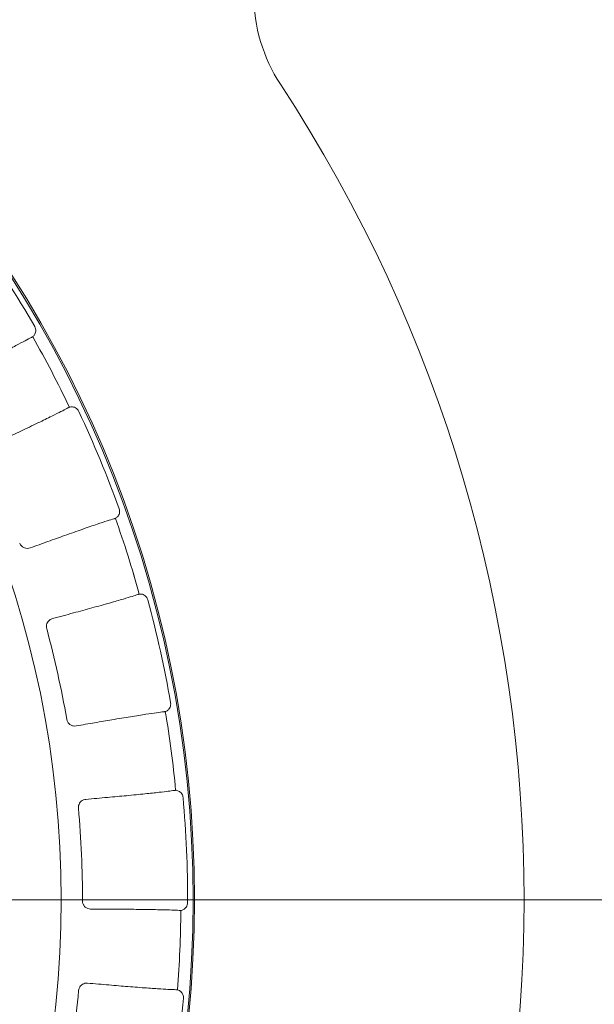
# Model space of a CAD drawing. Header units: centimetres. Extents: x -9388 to 91680, y -1419244 to 50347.
# Tile 162 of 183: x 45259 to 45329, y -689512 to -689391. Entities that reach past the tile are written whole.
import ezdxf

# ---------------------------------------------------------------- set-up
doc = ezdxf.new("R2010")
doc.units = ezdxf.units.CM
doc.layers.add('! wpusty dachowe_Nr_pióra__1', color=7, linetype='Continuous', lineweight=13)
doc.layers.add('Q_podkład', color=8, linetype='Continuous', lineweight=9)
doc.layers.add('Q_kd_wpusty', color=7, linetype='Continuous', lineweight=15, true_color=0x009901)

# ---------------------------------------------------------------- blocks, each defined once
blk = doc.blocks.new('PAB.02_RZUT DACHU')
at = {"layer": '! wpusty dachowe_Nr_pióra__1', "color": 8, "linetype": 'Continuous'}
blk.add_arc((45137.87, -709499.06), 142.08, 270, 90, dxfattribs=at)
blk = doc.blocks.new('A$C674D9795')
at = {"layer": 'Q_kd_wpusty', "linetype": 'Continuous', "ltscale": 0.5}
blk.add_line((0.5, 0), (25, 0), dxfattribs=at)
blk.add_line((0.5, 0), (25, 0), dxfattribs=at)
at = {"layer": 'Q_kd_wpusty', "linetype": 'Continuous'}
for radius in [25, 25, 14.191, 14.191, 12.574, 12.574]:
    blk.add_circle((0, 0), radius, dxfattribs=at)
for centre, radius, start, end in [((16.935, 11.103), 2, 180, 213.2488), ((16.935, 11.103), 2, 180, 213.2488), ((0, 0), 18.25, 326.7512, 33.2488), ((0, 0), 18.25, 326.7512, 33.2488), ((0, 0), 14.124, 29.8629, 35.1018), ((0, 0), 14.124, 29.8629, 35.1018), ((0, 0), 14.042, 25.4941, 29.4706), ((0, 0), 14.042, 25.494, 29.4707), ((0, 0), 14.042, 25.4941, 29.4706), ((0, 0), 14.042, 25.494, 29.4707), ((0, 0), 14.124, 19.8629, 25.1018), ((0, 0), 14.124, 19.8629, 25.1018), ((0, 0), 14.042, 15.494, 19.4707), ((0, 0), 14.042, 15.494, 19.4707), ((0, 0), 14.042, 15.4941, 19.4706), ((0, 0), 14.042, 15.4941, 19.4706), ((0, 0), 14.124, 9.8629, 15.1018), ((0, 0), 14.124, 9.8629, 15.1018), ((0, 0), 12.835, 9.9408, 15.0239), ((0, 0), 12.835, 9.9408, 15.0239), ((0, 0), 14.042, 5.4941, 9.4706), ((0, 0), 14.042, 5.4941, 9.4706), ((0, 0), 14.042, 5.494, 9.4707), ((0, 0), 14.042, 5.494, 9.4707), ((0, 0), 14.124, 359.8629, 5.1018), ((0, 0), 14.124, 359.8629, 5.1018), ((0, 0), 12.835, 359.9408, 5.0239), ((0, 0), 12.835, 359.9408, 5.0239), ((0, 0), 14.042, 355.4941, 359.4706), ((0, 0), 14.042, 355.4941, 359.4706), ((0, 0), 14.042, 355.494, 359.4707), ((0, 0), 14.042, 355.494, 359.4707), ((0, 0), 12.835, 349.9408, 355.0239), ((0, 0), 12.835, 349.9408, 355.0239), ((0, 0), 14.124, 349.8629, 355.1018), ((0, 0), 14.124, 349.8629, 355.1018)]:
    blk.add_arc(centre, radius, start, end, dxfattribs=at)
for points, knots in [([(12.249, 7.033), (12.253, 7.024), (12.261, 7.006), (12.263, 6.977), (12.257, 6.951), (12.247, 6.93), (12.235, 6.916), (12.228, 6.91), (12.226, 6.909), (12.225, 6.908)], [0, 0, 0, 0, 0.149279, 0.298681, 0.445257, 0.59208, 0.755032, 0.952728, 1, 1, 1, 1]), ([(12.249, 7.033), (12.253, 7.024), (12.261, 7.006), (12.263, 6.977), (12.257, 6.951), (12.247, 6.93), (12.235, 6.916), (12.228, 6.91), (12.226, 6.909), (12.225, 6.908)], [0, 0, 0, 0, 0.149279, 0.298681, 0.445257, 0.59208, 0.755032, 0.952728, 1, 1, 1, 1]), ([(11.259, 6.369), (11.328, 6.408), (11.468, 6.489), (11.669, 6.604), (11.861, 6.712), (12.02, 6.8), (12.14, 6.865), (12.185, 6.887), (12.207, 6.898)], [0, 0, 0, 0, 0.147689, 0.298189, 0.478942, 0.664937, 0.830472, 1, 1, 1, 1]), ([(11.259, 6.369), (11.328, 6.408), (11.468, 6.489), (11.669, 6.604), (11.861, 6.712), (12.02, 6.8), (12.14, 6.865), (12.185, 6.887), (12.207, 6.898)], [0, 0, 0, 0, 0.147689, 0.298189, 0.478942, 0.664937, 0.830472, 1, 1, 1, 1]), ([(12.225, 6.908), (12.225, 6.908), (12.225, 6.908), (12.225, 6.908), (12.225, 6.908), (12.225, 6.908), (12.225, 6.908)], [0, 0, 0, 0, 1, 1, 1, 1.000004, 1.000004, 1.000004, 1.000004]), ([(12.225, 6.908), (12.225, 6.908), (12.225, 6.908), (12.225, 6.908), (12.225, 6.908), (12.225, 6.908), (12.225, 6.908)], [0, 0, 0, 0, 1, 1, 1, 1.000004, 1.000004, 1.000004, 1.000004]), ([(12.674, 6.044), (12.675, 6.044), (12.675, 6.044), (12.675, 6.044), (12.675, 6.044), (12.674, 6.044), (12.674, 6.044)], [0, 0, 0, 0, 1, 1, 1, 1.000004, 1.000004, 1.000004, 1.000004]), ([(12.674, 6.044), (12.675, 6.044), (12.675, 6.044), (12.675, 6.044), (12.675, 6.044), (12.674, 6.044), (12.674, 6.044)], [0, 0, 0, 0, 1, 1, 1, 1.000004, 1.000004, 1.000004, 1.000004]), ([(12.675, 6.044), (12.679, 6.045), (12.685, 6.048), (12.71, 6.049), (12.736, 6.044), (12.761, 6.03), (12.78, 6.012), (12.787, 5.998), (12.79, 5.992)], [0, 0, 0, 0, 0.258468, 0.444789, 0.600483, 0.756654, 0.902486, 1, 1, 1, 1]), ([(12.675, 6.044), (12.679, 6.045), (12.685, 6.048), (12.71, 6.049), (12.736, 6.044), (12.761, 6.03), (12.78, 6.012), (12.787, 5.998), (12.79, 5.992)], [0, 0, 0, 0, 0.258468, 0.444789, 0.600483, 0.756654, 0.902486, 1, 1, 1, 1]), ([(12.656, 6.035), (12.637, 6.025), (12.599, 6.004), (12.492, 5.95), (12.34, 5.876), (12.144, 5.781), (11.922, 5.676), (11.76, 5.601), (11.678, 5.563)], [0, 0, 0, 0, 0.149732, 0.302395, 0.483165, 0.669178, 0.832668, 1, 1, 1, 1]), ([(12.656, 6.035), (12.637, 6.025), (12.599, 6.004), (12.492, 5.95), (12.34, 5.876), (12.144, 5.781), (11.922, 5.676), (11.76, 5.601), (11.678, 5.563)], [0, 0, 0, 0, 0.149732, 0.302395, 0.483165, 0.669178, 0.832668, 1, 1, 1, 1]), ([(13.284, 4.799), (13.287, 4.789), (13.292, 4.77), (13.288, 4.741), (13.278, 4.717), (13.264, 4.699), (13.25, 4.686), (13.242, 4.682), (13.24, 4.681), (13.239, 4.681)], [0, 0, 0, 0, 0.149279, 0.298682, 0.445258, 0.59208, 0.755032, 0.952729, 1, 1, 1, 1]), ([(13.284, 4.799), (13.287, 4.789), (13.292, 4.77), (13.288, 4.741), (13.278, 4.717), (13.264, 4.699), (13.25, 4.686), (13.242, 4.682), (13.24, 4.681), (13.239, 4.681)], [0, 0, 0, 0, 0.149279, 0.298682, 0.445258, 0.59208, 0.755032, 0.952729, 1, 1, 1, 1]), ([(12.194, 4.317), (12.268, 4.344), (12.417, 4.398), (12.634, 4.475), (12.841, 4.549), (13.015, 4.609), (13.147, 4.652), (13.195, 4.667), (13.22, 4.674)], [0, 0, 0, 0, 0.145541, 0.29377, 0.474523, 0.660519, 0.828184, 1, 1, 1, 1]), ([(12.194, 4.317), (12.268, 4.344), (12.417, 4.398), (12.634, 4.475), (12.841, 4.549), (13.015, 4.609), (13.147, 4.652), (13.195, 4.667), (13.22, 4.674)], [0, 0, 0, 0, 0.145541, 0.29377, 0.474523, 0.660519, 0.828184, 1, 1, 1, 1]), ([(13.239, 4.681), (13.239, 4.681), (13.239, 4.68), (13.239, 4.68), (13.239, 4.68), (13.239, 4.681), (13.239, 4.681)], [0, 0, 0, 0, 1, 1, 1, 1.000004, 1.000004, 1.000004, 1.000004]), ([(13.239, 4.681), (13.239, 4.681), (13.239, 4.68), (13.239, 4.68), (13.239, 4.68), (13.239, 4.681), (13.239, 4.681)], [0, 0, 0, 0, 1, 1, 1, 1.000004, 1.000004, 1.000004, 1.000004]), ([(12.194, 4.317), (12.182, 4.314), (12.159, 4.308), (12.122, 4.316), (12.091, 4.335), (12.073, 4.358), (12.067, 4.373), (12.065, 4.377)], [0, 0, 0, 0, 0.240567, 0.481597, 0.708704, 0.916759, 1, 1, 1, 1]), ([(12.194, 4.317), (12.182, 4.314), (12.159, 4.308), (12.122, 4.316), (12.091, 4.335), (12.073, 4.358), (12.067, 4.373), (12.065, 4.377)], [0, 0, 0, 0, 0.240567, 0.481597, 0.708704, 0.916759, 1, 1, 1, 1]), ([(13.512, 3.746), (13.492, 3.739), (13.45, 3.725), (13.335, 3.69), (13.173, 3.643), (12.963, 3.585), (12.726, 3.52), (12.554, 3.474), (12.467, 3.45)], [0, 0, 0, 0, 0.149732, 0.302395, 0.483165, 0.669178, 0.832668, 1, 1, 1, 1]), ([(13.512, 3.746), (13.492, 3.739), (13.45, 3.725), (13.335, 3.69), (13.173, 3.643), (12.963, 3.585), (12.726, 3.52), (12.554, 3.474), (12.467, 3.45)], [0, 0, 0, 0, 0.149732, 0.302395, 0.483165, 0.669178, 0.832668, 1, 1, 1, 1]), ([(13.531, 3.751), (13.532, 3.751), (13.532, 3.751), (13.532, 3.751), (13.532, 3.751), (13.531, 3.751), (13.531, 3.751)], [0, 0, 0, 0, 1, 1, 1, 1.000004, 1.000004, 1.000004, 1.000004]), ([(13.531, 3.751), (13.532, 3.751), (13.532, 3.751), (13.532, 3.751), (13.532, 3.751), (13.531, 3.751), (13.531, 3.751)], [0, 0, 0, 0, 1, 1, 1, 1.000004, 1.000004, 1.000004, 1.000004]), ([(13.532, 3.751), (13.536, 3.752), (13.543, 3.753), (13.567, 3.75), (13.592, 3.74), (13.614, 3.723), (13.629, 3.701), (13.635, 3.686), (13.637, 3.68)], [0, 0, 0, 0, 0.258469, 0.444791, 0.600485, 0.756655, 0.902489, 1, 1, 1, 1]), ([(13.532, 3.751), (13.536, 3.752), (13.543, 3.753), (13.567, 3.75), (13.592, 3.74), (13.614, 3.723), (13.629, 3.701), (13.635, 3.686), (13.637, 3.68)], [0, 0, 0, 0, 0.258469, 0.444791, 0.600485, 0.756655, 0.902489, 1, 1, 1, 1]), ([(12.396, 3.327), (12.394, 3.338), (12.391, 3.359), (12.398, 3.39), (12.414, 3.418), (12.438, 3.44), (12.457, 3.447), (12.467, 3.45)], [0, 0, 0, 0, 0.19321, 0.386195, 0.585283, 0.798593, 1, 1, 1, 1]), ([(12.396, 3.327), (12.394, 3.338), (12.391, 3.359), (12.398, 3.39), (12.414, 3.418), (12.438, 3.44), (12.457, 3.447), (12.467, 3.45)], [0, 0, 0, 0, 0.19321, 0.386195, 0.585283, 0.798593, 1, 1, 1, 1]), ([(13.916, 2.419), (13.916, 2.41), (13.918, 2.39), (13.91, 2.362), (13.896, 2.34), (13.879, 2.324), (13.862, 2.314), (13.854, 2.311), (13.851, 2.311), (13.851, 2.311)], [0, 0, 0, 0, 0.149281, 0.298681, 0.445258, 0.59208, 0.755032, 0.952728, 1, 1, 1, 1]), ([(13.916, 2.419), (13.916, 2.41), (13.918, 2.39), (13.91, 2.362), (13.896, 2.34), (13.879, 2.324), (13.862, 2.314), (13.854, 2.311), (13.851, 2.311), (13.851, 2.311)], [0, 0, 0, 0, 0.149281, 0.298681, 0.445258, 0.59208, 0.755032, 0.952728, 1, 1, 1, 1]), ([(12.758, 2.134), (12.835, 2.147), (12.989, 2.174), (13.215, 2.213), (13.432, 2.249), (13.615, 2.278), (13.754, 2.298), (13.805, 2.304), (13.831, 2.307)], [0, 0, 0, 0, 0.143659, 0.289899, 0.470653, 0.65665, 0.826176, 1, 1, 1, 1]), ([(12.758, 2.134), (12.835, 2.147), (12.989, 2.174), (13.215, 2.213), (13.432, 2.249), (13.615, 2.278), (13.754, 2.298), (13.805, 2.304), (13.831, 2.307)], [0, 0, 0, 0, 0.143659, 0.289899, 0.470653, 0.65665, 0.826176, 1, 1, 1, 1]), ([(13.851, 2.311), (13.851, 2.31), (13.85, 2.31), (13.85, 2.31), (13.85, 2.31), (13.851, 2.311), (13.851, 2.311)], [0, 0, 0, 0, 1, 1, 1, 1.000004, 1.000004, 1.000004, 1.000004]), ([(13.851, 2.311), (13.851, 2.31), (13.85, 2.31), (13.85, 2.31), (13.85, 2.31), (13.851, 2.311), (13.851, 2.311)], [0, 0, 0, 0, 1, 1, 1, 1.000004, 1.000004, 1.000004, 1.000004]), ([(12.758, 2.134), (12.746, 2.133), (12.722, 2.131), (12.687, 2.145), (12.66, 2.17), (12.647, 2.196), (12.643, 2.211), (12.642, 2.216)], [0, 0, 0, 0, 0.240567, 0.481599, 0.708702, 0.916759, 1, 1, 1, 1]), ([(12.758, 2.134), (12.746, 2.133), (12.722, 2.131), (12.687, 2.145), (12.66, 2.17), (12.647, 2.196), (12.643, 2.211), (12.642, 2.216)], [0, 0, 0, 0, 0.240567, 0.481599, 0.708702, 0.916759, 1, 1, 1, 1]), ([(13.957, 1.342), (13.936, 1.339), (13.892, 1.333), (13.773, 1.319), (13.605, 1.301), (13.389, 1.279), (13.144, 1.257), (12.966, 1.241), (12.876, 1.233)], [0, 0, 0, 0, 0.149732, 0.302395, 0.483165, 0.669178, 0.832668, 1, 1, 1, 1]), ([(13.957, 1.342), (13.936, 1.339), (13.892, 1.333), (13.773, 1.319), (13.605, 1.301), (13.389, 1.279), (13.144, 1.257), (12.966, 1.241), (12.876, 1.233)], [0, 0, 0, 0, 0.149732, 0.302395, 0.483165, 0.669178, 0.832668, 1, 1, 1, 1]), ([(13.977, 1.344), (13.977, 1.344), (13.977, 1.344), (13.978, 1.344), (13.978, 1.344), (13.977, 1.344), (13.977, 1.344)], [0, 0, 0, 0, 1, 1, 1, 1.000004, 1.000004, 1.000004, 1.000004]), ([(13.977, 1.344), (13.977, 1.344), (13.977, 1.344), (13.978, 1.344), (13.978, 1.344), (13.977, 1.344), (13.977, 1.344)], [0, 0, 0, 0, 1, 1, 1, 1.000004, 1.000004, 1.000004, 1.000004]), ([(13.978, 1.344), (13.982, 1.344), (13.989, 1.344), (14.012, 1.337), (14.035, 1.323), (14.054, 1.302), (14.065, 1.278), (14.067, 1.262), (14.068, 1.256)], [0, 0, 0, 0, 0.258467, 0.44479, 0.600487, 0.756654, 0.902488, 1, 1, 1, 1]), ([(13.978, 1.344), (13.982, 1.344), (13.989, 1.344), (14.012, 1.337), (14.035, 1.323), (14.054, 1.302), (14.065, 1.278), (14.067, 1.262), (14.068, 1.256)], [0, 0, 0, 0, 0.258467, 0.44479, 0.600487, 0.756654, 0.902488, 1, 1, 1, 1]), ([(12.786, 1.124), (12.786, 1.135), (12.786, 1.156), (12.798, 1.186), (12.819, 1.211), (12.846, 1.228), (12.867, 1.231), (12.876, 1.233)], [0, 0, 0, 0, 0.193211, 0.386196, 0.585281, 0.798593, 1, 1, 1, 1]), ([(12.786, 1.124), (12.786, 1.135), (12.786, 1.156), (12.798, 1.186), (12.819, 1.211), (12.846, 1.228), (12.867, 1.231), (12.876, 1.233)], [0, 0, 0, 0, 0.193211, 0.386196, 0.585281, 0.798593, 1, 1, 1, 1]), ([(12.935, -0.114), (12.923, -0.113), (12.899, -0.11), (12.867, -0.09), (12.845, -0.061), (12.836, -0.034), (12.835, -0.018), (12.835, -0.013)], [0, 0, 0, 0, 0.240566, 0.481601, 0.708704, 0.916759, 1, 1, 1, 1]), ([(12.935, -0.114), (12.923, -0.113), (12.899, -0.11), (12.867, -0.09), (12.845, -0.061), (12.836, -0.034), (12.835, -0.018), (12.835, -0.013)], [0, 0, 0, 0, 0.240566, 0.481601, 0.708704, 0.916759, 1, 1, 1, 1]), ([(12.935, -0.114), (13.012, -0.114), (13.167, -0.114), (13.394, -0.115), (13.614, -0.118), (13.801, -0.121), (13.943, -0.125), (13.995, -0.128), (14.021, -0.129)], [0, 0, 0, 0, 0.141894, 0.286274, 0.467028, 0.653025, 0.824295, 1, 1, 1, 1]), ([(12.935, -0.114), (13.012, -0.114), (13.167, -0.114), (13.394, -0.115), (13.614, -0.118), (13.801, -0.121), (13.943, -0.125), (13.995, -0.128), (14.021, -0.129)], [0, 0, 0, 0, 0.141894, 0.286274, 0.467028, 0.653025, 0.824295, 1, 1, 1, 1]), ([(14.124, -0.034), (14.123, -0.044), (14.122, -0.063), (14.109, -0.089), (14.091, -0.109), (14.071, -0.121), (14.054, -0.128), (14.045, -0.13), (14.042, -0.13), (14.042, -0.13)], [0, 0, 0, 0, 0.149282, 0.298681, 0.445257, 0.59208, 0.755033, 0.95273, 1, 1, 1, 1]), ([(14.124, -0.034), (14.123, -0.044), (14.122, -0.063), (14.109, -0.089), (14.091, -0.109), (14.071, -0.121), (14.054, -0.128), (14.045, -0.13), (14.042, -0.13), (14.042, -0.13)], [0, 0, 0, 0, 0.149282, 0.298681, 0.445257, 0.59208, 0.755033, 0.95273, 1, 1, 1, 1]), ([(14.042, -0.13), (14.041, -0.13), (14.041, -0.13), (14.041, -0.13), (14.041, -0.13), (14.042, -0.13), (14.042, -0.13)], [0, 0, 0, 0, 1, 1, 1, 1.000004, 1.000004, 1.000004, 1.000004]), ([(14.042, -0.13), (14.041, -0.13), (14.041, -0.13), (14.041, -0.13), (14.041, -0.13), (14.042, -0.13), (14.042, -0.13)], [0, 0, 0, 0, 1, 1, 1, 1.000004, 1.000004, 1.000004, 1.000004]), ([(12.787, -1.113), (12.788, -1.103), (12.792, -1.082), (12.81, -1.054), (12.835, -1.034), (12.864, -1.022), (12.885, -1.022), (12.895, -1.022)], [0, 0, 0, 0, 0.19321, 0.386197, 0.585284, 0.798591, 1, 1, 1, 1]), ([(12.787, -1.113), (12.788, -1.103), (12.792, -1.082), (12.81, -1.054), (12.835, -1.034), (12.864, -1.022), (12.885, -1.022), (12.895, -1.022)], [0, 0, 0, 0, 0.19321, 0.386197, 0.585284, 0.798591, 1, 1, 1, 1]), ([(13.978, -1.102), (13.957, -1.101), (13.913, -1.1), (13.793, -1.093), (13.625, -1.082), (13.407, -1.065), (13.163, -1.045), (12.985, -1.029), (12.895, -1.022)], [0, 0, 0, 0, 0.149732, 0.302395, 0.483165, 0.669178, 0.832667, 1, 1, 1, 1]), ([(13.978, -1.102), (13.957, -1.101), (13.913, -1.1), (13.793, -1.093), (13.625, -1.082), (13.407, -1.065), (13.163, -1.045), (12.985, -1.029), (12.895, -1.022)], [0, 0, 0, 0, 0.149732, 0.302395, 0.483165, 0.669178, 0.832667, 1, 1, 1, 1]), ([(13.998, -1.103), (13.998, -1.103), (13.999, -1.103), (13.999, -1.103), (13.999, -1.103), (13.998, -1.103), (13.998, -1.103)], [0, 0, 0, 0, 1, 1, 1, 1.000004, 1.000004, 1.000004, 1.000004]), ([(13.998, -1.103), (13.998, -1.103), (13.999, -1.103), (13.999, -1.103), (13.999, -1.103), (13.998, -1.103), (13.998, -1.103)], [0, 0, 0, 0, 1, 1, 1, 1.000004, 1.000004, 1.000004, 1.000004]), ([(13.999, -1.103), (14.003, -1.104), (14.01, -1.105), (14.032, -1.116), (14.051, -1.134), (14.066, -1.158), (14.073, -1.184), (14.073, -1.2), (14.073, -1.206)], [0, 0, 0, 0, 0.258469, 0.444789, 0.600485, 0.756655, 0.902489, 1, 1, 1, 1]), ([(13.999, -1.103), (14.003, -1.104), (14.01, -1.105), (14.032, -1.116), (14.051, -1.134), (14.066, -1.158), (14.073, -1.184), (14.073, -1.2), (14.073, -1.206)], [0, 0, 0, 0, 0.258469, 0.444789, 0.600485, 0.756655, 0.902489, 1, 1, 1, 1])]:
    blk.add_open_spline(points, degree=3, knots=knots, dxfattribs=at)
for points in [[(12.225, 6.908), (12.207, 6.898)], [(12.225, 6.908), (12.207, 6.898)], [(12.656, 6.035), (12.674, 6.044)], [(12.656, 6.035), (12.674, 6.044)], [(13.239, 4.68), (13.22, 4.674)], [(13.239, 4.68), (13.22, 4.674)], [(13.512, 3.746), (13.531, 3.751)], [(13.512, 3.746), (13.531, 3.751)], [(13.85, 2.31), (13.831, 2.307)], [(13.85, 2.31), (13.831, 2.307)], [(13.957, 1.342), (13.977, 1.344)], [(13.957, 1.342), (13.977, 1.344)], [(14.041, -0.13), (14.021, -0.129)], [(14.041, -0.13), (14.021, -0.129)], [(13.978, -1.102), (13.998, -1.103)], [(13.978, -1.102), (13.998, -1.103)]]:
    blk.add_open_spline(points, degree=1, dxfattribs=at)

msp = doc.modelspace()

# ---------------------------------------------------------------- block references
at = {"xscale": 10, "yscale": 10, "zscale": 10}
msp.add_blockref('A$C674D9795', (45137.87, -689499.11), dxfattribs=at)
at = {"layer": 'Q_podkład'}
msp.add_blockref('PAB.02_RZUT DACHU', (0, 20000), dxfattribs=at)

doc.saveas('drawing.dxf')
